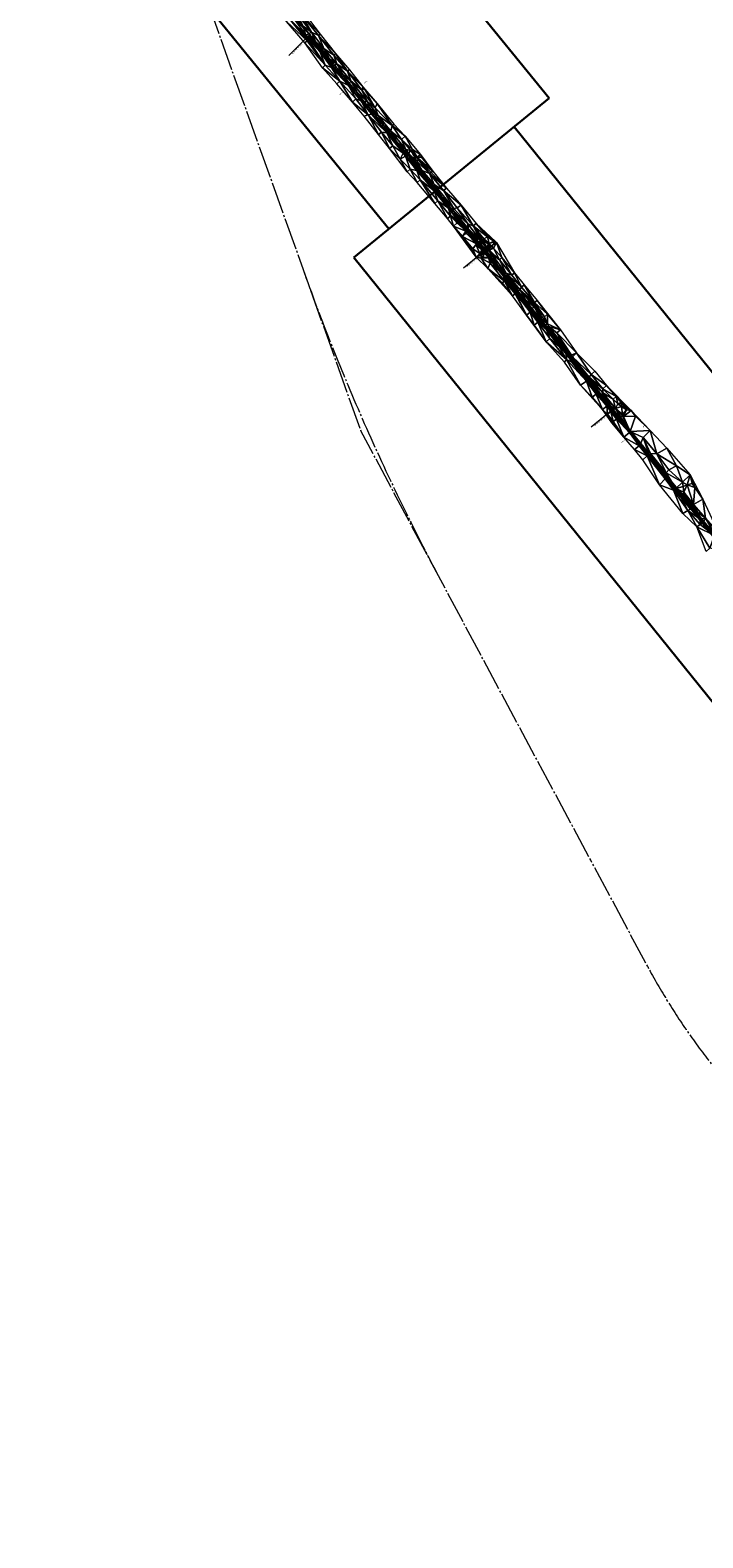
# Model space of a CAD drawing. Extents: x 2399984 to 2508823, y 556481 to 592637.
# Tile 82 of 158: x 2434853 to 2436533, y 563813 to 567574. Entities that reach past the tile are written whole.
import ezdxf
from ezdxf.enums import TextEntityAlignment as Align

# ---------------------------------------------------------------- set-up
doc = ezdxf.new("R2010")
doc.units = 0
doc.header["$MEASUREMENT"] = 0
doc.linetypes.add('cl20', pattern=[100, 5, -5, 80, -5, 5])
for name, color, linetype, lineweight in [('DT_X_Triangles', 91, 'Continuous', 0), ('DV_X_Text', 7, 'Continuous', 0), ('GE_P_CL_20', 7, 'cl20', 13), ('RW_X_CL_20', 6, 'cl20', 0)]:
    doc.layers.add(name, color=color, linetype=linetype, lineweight=lineweight)
for name, color, linetype, lineweight, plot in [('GK_Visualization', 30, 'Continuous', 13, False), ('SC_Scratch1', 7, 'Continuous', 0, False), ('SC_Scratch2', 7, 'Continuous', 0, False)]:
    doc.layers.add(name, color=color, linetype=linetype, lineweight=lineweight, plot=plot)
doc.styles.add('Slanted-Normal LS 0.50', font='font31.shx', dxfattribs={"height": 0.14})
doc.styles.add('Style-font30', font='font30.shx')
doc.styles.add('Style-font31', font='font31.shx')

# ---------------------------------------------------------------- blocks, each defined once
blk = doc.blocks.new('X_3')
at = {"layer": 'GK_Visualization', "color": 1, "linetype": 'Continuous', "lineweight": 0}
for p, q in [((-0.1, -0.1), (0.1, 0.1)), ((-0.1, 0.1), (0.1, -0.1))]:
    blk.add_line(p, q, dxfattribs=at)
blk = doc.blocks.new('X_4')
at = {"layer": 'GK_Visualization', "color": 1, "linetype": 'Continuous', "lineweight": 0}
for p, q in [((-0.1, -0.1), (0.1, 0.1)), ((-0.1, 0.1), (0.1, -0.1))]:
    blk.add_line(p, q, dxfattribs=at)
blk = doc.blocks.new('X_99')
at = {"layer": 'GK_Visualization', "color": 1, "linetype": 'Continuous', "lineweight": 0}
for p, q in [((-0.1, -0.1), (0.1, 0.1)), ((-0.1, 0.1), (0.1, -0.1))]:
    blk.add_line(p, q, dxfattribs=at)

msp = doc.modelspace()

# ---------------------------------------------------------------- linework, layer by layer
at = {"layer": 'GE_P_CL_20'}
for p, q in [((2435551.6, 567563), (2435479.7, 567635.4)), ((2435990.1, 567025.1), (2435551.6, 567563)), ((2436309, 566628.5), (2435990.1, 567025.1)), ((2436685.5, 566161.7), (2436309, 566628.5))]:
    msp.add_line(p, q, dxfattribs=at)
at = {"layer": 'GE_P_CL_20', "linetype": 'Continuous'}
for p, q in [((2435550.9, 567562.3), (2435499.4, 567511.1)), ((2435551.6, 567563), (2435550, 567561.7)), ((2435551.6, 567563), (2435550.2, 567561.6)), ((2435583.2, 567524.3), (2435581.6, 567523)), ((2435614.8, 567485.5), (2435613.2, 567484.2)), ((2435646.3, 567446.7), (2435644.8, 567445.5)), ((2435677.9, 567408), (2435676.4, 567406.7)), ((2435709.5, 567369.2), (2435708, 567368)), ((2435741.1, 567330.5), (2435739.6, 567329.2)), ((2435772.7, 567291.7), (2435771.2, 567290.5)), ((2435804.3, 567253), (2435802.8, 567251.7)), ((2435835.9, 567214.2), (2435834.3, 567212.9)), ((2435867.5, 567175.5), (2435865.9, 567174.2)), ((2435899.1, 567136.7), (2435897.5, 567135.4)), ((2435930.7, 567097.9), (2435929.1, 567096.7)), ((2435962.3, 567059.2), (2435960.7, 567057.9)), ((2435989.3, 567024.4), (2435934.8, 566980.7)), ((2435993.8, 567020.4), (2435992.3, 567019.2)), ((2436025.2, 566981.4), (2436023.6, 566980.2)), ((2436056.5, 566942.5), (2436054.9, 566941.2)), ((2436087.8, 566903.5), (2436086.3, 566902.3)), ((2436119.2, 566864.6), (2436117.6, 566863.3)), ((2436150.5, 566825.6), (2436148.9, 566824.3)), ((2436181.8, 566786.6), (2436180.3, 566785.4)), ((2436213.2, 566747.7), (2436211.6, 566746.4)), ((2436244.5, 566708.7), (2436242.9, 566707.5)), ((2436275.8, 566669.7), (2436274.3, 566668.5)), ((2436308.3, 566627.8), (2436253.8, 566583.9)), ((2436307.2, 566630.8), (2436305.6, 566629.5)), ((2436338.6, 566591.9), (2436337, 566590.6)), ((2436369.9, 566552.9), (2436368.4, 566551.7)), ((2436401.3, 566514), (2436399.8, 566512.8)), ((2436432.7, 566475.1), (2436431.2, 566473.8)), ((2436464.1, 566436.2), (2436462.5, 566434.9)), ((2436495.5, 566397.2), (2436493.9, 566396)), ((2436526.9, 566358.3), (2436525.3, 566357.1))]:
    msp.add_line(p, q, dxfattribs=at)
for centre in [(2435551.6, 567563), (2435990.1, 567025.1), (2436309, 566628.5)]:
    msp.add_circle(centre, 1, dxfattribs=at)
at = {"layer": 'GK_Visualization', "color": 1, "flags": 128}
for points in [[(2435551.6, 567563), (2435479.7, 567635.4), (2435416.5, 567712.9), (2435361.4, 567796.4)], [(2436685.5, 566161.7), (2436309, 566628.5), (2435990.1, 567025.1), (2435551.6, 567563)]]:
    msp.add_lwpolyline(points, dxfattribs=at)
at = {"layer": 'RW_X_CL_20'}
for p, q in [((2434942, 568634.3), (2435678.5, 566574.9)), ((2435315.8, 567854.4), (2438921.8, 563402.2)), ((2436252.8, 565503.2), (2435678.5, 566574.9)), ((2436395, 565237.8), (2436252.8, 565503.2))]:
    msp.add_line(p, q, dxfattribs=at)
for centre, radius, start, end in [((2440841.6, 568866.4), 5633.2, 199.6782, 208.1865), ((2437838.1, 566011.2), 1637.3, 208.1865, 236.5366)]:
    msp.add_arc(centre, radius, start, end, dxfattribs=at)
at = {"layer": 'SC_Scratch1', "color": 4, "lineweight": 30}
for p, q in [((2436149.1, 567405), (2435334.1, 568404.7)), ((2435748.9, 567078.8), (2434853.1, 568177.7)), ((2435661.1, 567007.2), (2436149.1, 567405)), ((2436921.3, 566268.2), (2436061.3, 567333.4)), ((2436562.3, 565891), (2435661.1, 567007.2))]:
    msp.add_line(p, q, dxfattribs=at)
at = {"layer": 'SC_Scratch2', "color": 4, "linetype": 'Continuous', "lineweight": 30}
for p, q in [((2435986.2, 567021.9), (2435547.7, 567559.8)), ((2436305.1, 566625.3), (2435986.2, 567021.9)), ((2436681.6, 566158.5), (2436305.1, 566625.3))]:
    msp.add_line(p, q, dxfattribs=at)

# ---------------------------------------------------------------- block references
at = {"layer": 'GK_Visualization', "color": 1, "linetype": 'Continuous', "lineweight": 0}
for name, p in [('X_99', (2435551.6, 567563)), ('X_4', (2435990.1, 567025.1)), ('X_3', (2436309, 566628.5))]:
    msp.add_blockref(name, p, dxfattribs=at)

# ---------------------------------------------------------------- texts
at = {"layer": 'DV_X_Text', "style": 'Slanted-Normal LS 0.50'}
for rotation, p in [(129.0054, (2435690.2, 567444.5)), (129.0054, (2435628.8, 567415.5)), (128.9172, (2436385.7, 566585.9)), (128.9172, (2436332.1, 566547.1))]:
    msp.add_text('}', height=7, rotation=rotation, dxfattribs=at).set_placement(p, align=Align.MIDDLE_CENTER)
at = {"layer": 'GE_P_CL_20', "linetype": 'Continuous', "style": 'Style-font31'}
for s, rotation, p in [('183', 134.823, (2435549.4, 567560.9)), ('182', 129.1854, (2435612.4, 567483.6)), ('181', 129.1854, (2435675.5, 567406.3)), ('180', 129.1854, (2435738.7, 567328.7)), ('179', 129.1854, (2435801.9, 567251.1)), ('178', 129.1854, (2435865.1, 567173.6)), ('177', 129.1854, (2435928.1, 567096.3)), ('176', 128.8074, (2435991.4, 567018.6)), ('175', 128.8074, (2436054.1, 566940.7)), ('174', 128.8074, (2436116.7, 566862.8)), ('173', 128.8074, (2436179.5, 566784.8)), ('172', 128.8074, (2436242.2, 566706.8)), ('171', 128.8074, (2436304.7, 566629.1)), ('170', 128.8816, (2436367.5, 566551.2)), ('169', 128.8816, (2436430.3, 566473.3)), ('168', 128.8816, (2436493.1, 566395.4))]:
    msp.add_text(s, height=2.8, rotation=rotation, dxfattribs=at).set_placement(p, align=Align.CENTER)
for s, rotation, p in [('POT Sta. 183+00.00', 224.823, (2435531.3, 567540.9)), ('PI  Sta. 176+05.99', 218.8074, (2435967.6, 567005.2)), ('PI  Sta. 170+97.04', 218.8816, (2436286.6, 566608.6))]:
    msp.add_text(s, height=2.8, rotation=rotation, dxfattribs=at).set_placement(p)
for s, rotation, p in [('N 39%%d 11\' 07" W', 309.1854, (2435615, 567483)), ('N 38%%d 48\' 27" W', 308.8074, (2436148.6, 566825.7)), ('N 38%%d 52\' 54" W', 308.8816, (2436496.3, 566394))]:
    msp.add_text(s, height=2.8, rotation=rotation, dxfattribs=at).set_placement(p, align=Align.TOP_CENTER)
at = {"layer": 'GK_Visualization', "color": 1, "style": 'Style-font30'}
for s, p in [('TEMPE1', (2435551.6, 567563)), ('TEMP67', (2435990.1, 567025.1)), ('TEMP66', (2436309, 566628.5))]:
    msp.add_text(s, height=0.14, dxfattribs=at).set_placement(p, align=Align.RIGHT)

# ---------------------------------------------------------------- meshes
at = {"layer": 'DT_X_Triangles'}
mesh = msp.add_polyface(dxfattribs=at)
corners = [(2435418, 567657.9), (2435438.7, 567678.4), (2435447.7, 567657.8), (2435466.8, 567636.3), (2435493.2, 567595.8), (2435455.4, 567672.8), (2435479.7, 567646.6), (2435452.7, 567694.3), (2435489.1, 567652), (2435471, 567660.5), (2435505.6, 567622.3), (2435510.4, 567604.9), (2435500.8, 567602.2), (2435470.8, 567685.7), (2435497, 567665.8), (2435492.2, 567662.1), (2435520.4, 567613.4), (2435535.1, 567620.3), (2435528.8, 567615.3), (2435545, 567547.9), (2435538.9, 567542.7), (2435541.7, 567561.8), (2435548, 567550.5), (2435534.4, 567585.3), (2435555.6, 567569.6), (2435577.6, 567564.3), (2435572.9, 567561), (2435576.1, 567521), (2435566.8, 567544), (2435586.4, 567528.8), (2435615.7, 567515.7), (2435611, 567512)]
mesh.append_faces([[corners[k] for k in face] for face in [(0, 1, 2), (0, 2, 3), (0, 3, 4), (1, 5, 2), (2, 5, 6), (2, 6, 3), (7, 8, 9), (5, 9, 6), (3, 6, 10), (3, 10, 11), (3, 11, 12), (3, 12, 4), (13, 14, 15), (13, 15, 8), (9, 8, 6), (6, 8, 10), (8, 15, 16), (8, 16, 10), (15, 14, 17), (15, 17, 18), (15, 18, 16), (4, 12, 19), (4, 19, 20), (12, 11, 21), (12, 21, 22), (12, 22, 19), (10, 16, 11), (11, 16, 23), (11, 23, 21), (16, 18, 24), (16, 24, 23), (18, 17, 25), (18, 25, 26), (18, 26, 24), (23, 24, 21), (21, 27, 22), (21, 24, 28), (21, 28, 27), (24, 26, 29), (24, 29, 28), (26, 25, 30), (26, 31, 29)]])
mesh = msp.add_polyface(dxfattribs=at)
corners = [(2435538.9, 567542.7), (2435590, 567486.6), (2435582.7, 567479.9), (2435545, 567547.9), (2435548, 567550.5), (2435576.1, 567521), (2435566.8, 567544), (2435586.4, 567528.8), (2435572.9, 567561), (2435615.7, 567515.7), (2435611, 567512), (2435600.5, 567502.4), (2435605.7, 567481.3), (2435626.4, 567447), (2435619.1, 567440.2), (2435618.6, 567490.3), (2435634.8, 567462.6), (2435648.3, 567436.6), (2435645.5, 567471.6), (2435650.4, 567475.2), (2435653.6, 567447.8), (2435657.9, 567394.9), (2435666.5, 567403.2), (2435683.6, 567433.1), (2435681, 567424.8), (2435669.8, 567419.9), (2435679.9, 567397.9), (2435695.2, 567395.6), (2435699.8, 567381.8), (2435687, 567428.7), (2435714.3, 567380.6), (2435719.8, 567391.4)]
mesh.append_faces([[corners[k] for k in face] for face in [(0, 1, 2), (0, 3, 1), (3, 4, 1), (4, 5, 1), (6, 7, 5), (8, 9, 10), (5, 7, 11), (5, 11, 12), (5, 12, 1), (2, 1, 13), (2, 13, 14), (7, 10, 15), (7, 15, 11), (1, 12, 13), (11, 15, 12), (12, 15, 16), (12, 16, 17), (12, 17, 13), (10, 9, 18), (10, 18, 15), (9, 19, 18), (15, 18, 20), (15, 20, 16), (14, 13, 21), (13, 17, 22), (13, 22, 21), (16, 20, 17), (18, 19, 23), (18, 23, 24), (18, 24, 20), (17, 20, 25), (17, 25, 26), (17, 26, 22), (20, 24, 27), (20, 27, 25), (25, 27, 26), (26, 27, 28), (24, 23, 29), (24, 29, 30), (24, 30, 27), (23, 31, 29), (29, 31, 30)]])
mesh = msp.add_polyface(dxfattribs=at)
corners = [(2435657.9, 567394.9), (2435666.5, 567403.2), (2435696.8, 567362.7), (2435687.3, 567359.7), (2435679.9, 567397.9), (2435699.8, 567381.8), (2435706.7, 567364.9), (2435722.6, 567314.1), (2435695.2, 567395.6), (2435714.3, 567380.6), (2435721.7, 567361.2), (2435744, 567318.3), (2435730.7, 567319.9), (2435713, 567364.5), (2435736.5, 567336.2), (2435719.8, 567391.4), (2435757, 567336.3), (2435760.8, 567339.6), (2435753.7, 567322.2), (2435750.7, 567279.4), (2435758.7, 567285.3), (2435742.8, 567327.9), (2435749.2, 567320.1), (2435769.8, 567293.6), (2435784.3, 567267.6), (2435780.2, 567301.6), (2435791.3, 567276.3), (2435789.2, 567309.7), (2435803.9, 567273.9), (2435807.7, 567276.9), (2435827.7, 567263.7)]
mesh.append_faces([[corners[k] for k in face] for face in [(0, 1, 2), (0, 2, 3), (1, 4, 2), (4, 5, 6), (4, 6, 2), (3, 2, 7), (8, 9, 10), (8, 10, 5), (2, 6, 11), (2, 11, 12), (2, 12, 7), (5, 10, 13), (5, 13, 6), (6, 13, 14), (6, 14, 11), (13, 10, 14), (9, 15, 16), (9, 16, 10), (15, 17, 16), (10, 16, 18), (10, 18, 14), (7, 12, 19), (12, 11, 20), (12, 20, 19), (14, 18, 21), (14, 21, 11), (21, 18, 22), (21, 22, 11), (11, 22, 23), (11, 23, 24), (11, 24, 20), (22, 18, 23), (18, 16, 25), (18, 25, 26), (18, 26, 23), (16, 17, 27), (16, 27, 25), (23, 26, 24), (25, 28, 26), (25, 27, 29), (25, 29, 28), (27, 30, 29)]])
mesh = msp.add_polyface(dxfattribs=at)
corners = [(2435750.7, 567279.4), (2435758.7, 567285.3), (2435777.4, 567252.4), (2435794.7, 567220.7), (2435784.3, 567267.6), (2435790.2, 567259.9), (2435802.3, 567227.3), (2435791.3, 567276.2), (2435792.8, 567265.4), (2435791.3, 567276.3), (2435798.2, 567267), (2435814.5, 567239.2), (2435818.2, 567224.4), (2435803.9, 567273.9), (2435819.1, 567194.4), (2435818.5, 567247.5), (2435832.3, 567224.3), (2435826.7, 567200.9), (2435807.7, 567276.9), (2435819.8, 567257.1), (2435822.4, 567250.6), (2435827.7, 567263.7), (2435823.3, 567228), (2435845.7, 567200.2), (2435850.4, 567216.5), (2435830.3, 567257), (2435858.2, 567222.6), (2435854.3, 567219.5), (2435861.9, 567189.1), (2435893.1, 567180.2)]
mesh.append_faces([[corners[k] for k in face] for face in [(0, 1, 2), (0, 2, 3), (1, 4, 2), (2, 5, 6), (2, 6, 3), (2, 4, 5), (4, 7, 8), (4, 8, 5), (4, 9, 7), (5, 8, 10), (5, 10, 11), (5, 11, 12), (5, 12, 6), (9, 13, 7), (7, 13, 10), (7, 10, 8), (3, 6, 14), (10, 13, 15), (10, 15, 16), (10, 16, 11), (6, 12, 17), (6, 17, 14), (13, 18, 19), (13, 19, 20), (13, 20, 15), (18, 21, 19), (11, 16, 22), (11, 22, 12), (12, 22, 23), (15, 20, 24), (15, 24, 16), (19, 21, 25), (19, 25, 26), (19, 26, 20), (20, 26, 27), (20, 27, 24), (22, 16, 23), (21, 26, 25), (16, 24, 28), (16, 28, 23), (24, 27, 29), (27, 26, 29)]])
mesh = msp.add_polyface(dxfattribs=at)
corners = [(2435818.2, 567224.4), (2435845.7, 567200.2), (2435861.6, 567173.3), (2435826.7, 567200.9), (2435819.1, 567194.4), (2435863.2, 567141.9), (2435870.8, 567148.6), (2435861.9, 567189.1), (2435850.4, 567216.5), (2435893.1, 567180.2), (2435885.2, 567174), (2435878.3, 567161.4), (2435897.4, 567130), (2435911.3, 567129.7), (2435894.8, 567104), (2435902.4, 567110.5), (2435928.9, 567138), (2435919.2, 567130.7), (2435910.4, 567085.3), (2435910.4, 567123.1), (2435946.5, 567073.5), (2435921.4, 567098.8), (2435903.9, 567111.9), (2435919.4, 567093.3), (2435919.9, 567097.4), (2435941.1, 567072.5), (2435946.1, 567091.4), (2435946.5, 567079.8), (2435958.9, 567086.1), (2435942.6, 567073.9), (2435967, 567091.9)]
mesh.append_faces([[corners[k] for k in face] for face in [(0, 1, 2), (0, 2, 3), (4, 3, 5), (3, 2, 6), (3, 6, 5), (1, 7, 2), (8, 9, 10), (8, 10, 7), (2, 7, 11), (2, 11, 12), (2, 12, 6), (7, 10, 13), (7, 13, 11), (5, 6, 14), (6, 12, 15), (6, 15, 14), (11, 13, 12), (10, 9, 16), (10, 16, 17), (10, 17, 13), (14, 15, 18), (12, 13, 19), (12, 19, 20), (12, 20, 21), (12, 21, 22), (12, 22, 15), (15, 22, 23), (15, 23, 18), (22, 21, 24), (22, 24, 23), (18, 23, 25), (19, 13, 26), (19, 26, 27), (19, 27, 20), (13, 17, 26), (17, 16, 28), (17, 28, 26), (23, 24, 20), (23, 20, 29), (23, 29, 25), (24, 21, 20), (16, 30, 28)]])
mesh = msp.add_polyface(dxfattribs=at)
corners = [(2435910.4, 567085.3), (2435941.1, 567072.5), (2435932.8, 567059.8), (2435966.5, 567008.1), (2435941.7, 567067.8), (2435967.5, 567041.2), (2435958.2, 567029), (2435942.6, 567073.9), (2435946.5, 567073.5), (2435970, 567043.6), (2435968.9, 567042.6), (2435946.1, 567091.4), (2435958.9, 567086.1), (2435978.7, 567048.3), (2435946.5, 567079.8), (2435966.6, 567037.5), (2435976, 567017.3), (2435995.1, 567058.8), (2435986.3, 567054), (2435982, 567051.5), (2435967, 567091.9), (2435975, 567013.5), (2435979.6, 567012.5), (2435979, 567005.1), (2435981.8, 567026.4), (2435979.1, 567039.3), (2435998.5, 567015.2), (2435978, 567015.1), (2435982.5, 567018.7), (2435982.1, 567006.5), (2435986.6, 567018.1), (2435984.2, 567007.7)]
mesh.append_faces([[corners[k] for k in face] for face in [(0, 1, 2), (0, 2, 3), (2, 1, 4), (2, 4, 5), (2, 5, 6), (2, 6, 3), (1, 7, 4), (4, 7, 8), (4, 8, 9), (4, 9, 10), (4, 10, 5), (11, 12, 13), (11, 13, 14), (8, 14, 13), (8, 13, 9), (6, 5, 15), (6, 15, 16), (6, 16, 3), (12, 17, 18), (12, 18, 19), (12, 19, 13), (12, 20, 17), (3, 16, 21), (3, 21, 22), (3, 22, 23), (15, 5, 10), (15, 10, 24), (15, 24, 16), (10, 9, 24), (9, 13, 25), (9, 25, 26), (9, 26, 24), (21, 16, 27), (21, 27, 22), (16, 24, 28), (16, 28, 27), (27, 28, 22), (23, 22, 29), (22, 28, 30), (22, 30, 31), (22, 31, 29), (24, 30, 28)]])
mesh = msp.add_polyface(dxfattribs=at)
corners = [(2435967, 567091.9), (2436015.4, 567047), (2436011.2, 567048), (2435995.1, 567058.8), (2435978.7, 567048.3), (2435982, 567051.5), (2435993.6, 567032.8), (2436004, 567016.4), (2435979.1, 567039.3), (2435979, 567005.1), (2435982.1, 567006.5), (2435997.7, 567006.6), (2435998.5, 567015.2), (2435981.8, 567026.4), (2435986.6, 567018.1), (2435986.3, 567054), (2435997.8, 567040.2), (2435984.2, 567007.7), (2435999.4, 567042.1), (2435995.8, 567036.3), (2435994.7, 567033.7), (2435998.6, 567030.2), (2435999.8, 567025.4), (2435999.3, 567034.2), (2436006.5, 566996.1), (2436004.9, 567036.2), (2435999.7, 567031.1), (2436010.1, 567030.2), (2436025, 567001.1), (2436017.9, 567044.3), (2436030.8, 567006.7), (2436062.2, 566968.9)]
mesh.append_faces([[corners[k] for k in face] for face in [(0, 1, 2), (0, 2, 3), (4, 5, 6), (4, 6, 7), (4, 7, 8), (9, 10, 11), (8, 7, 12), (13, 12, 14), (5, 15, 16), (5, 16, 6), (10, 17, 11), (17, 14, 11), (15, 3, 18), (15, 18, 16), (14, 12, 11), (6, 19, 20), (6, 20, 21), (6, 21, 22), (6, 22, 7), (6, 16, 19), (20, 19, 23), (20, 23, 21), (3, 2, 18), (19, 16, 23), (11, 12, 7), (11, 7, 24), (16, 18, 25), (16, 25, 23), (21, 26, 22), (21, 23, 26), (23, 25, 26), (18, 2, 1), (18, 1, 25), (26, 25, 27), (26, 27, 22), (22, 27, 28), (22, 28, 7), (25, 1, 29), (25, 29, 27), (27, 29, 30), (27, 30, 28), (29, 31, 30)]])
mesh = msp.add_polyface(dxfattribs=at)
corners = [(2435966.5, 567008.1), (2435979, 567005.1), (2435996.2, 566979.9), (2435997.7, 567006.6), (2436001.5, 566993), (2436037.3, 566948.4), (2436031.7, 566944.2), (2436057.5, 566911.5), (2436006.5, 566996.1), (2436033.8, 566963.6), (2436004.9, 566995.1), (2436004, 567016.4), (2436025, 567001.1), (2436041.8, 566967.9), (2436020.8, 566987), (2436025.6, 566981), (2436030.8, 567006.7), (2436055.4, 566962.9), (2436062.2, 566968.9), (2436067.1, 566918.8), (2436042.1, 566952), (2436038.9, 566949.6), (2436059.8, 566940.7), (2436069.6, 566920.6), (2436063.9, 566916.3), (2436065.5, 566917.6), (2436080.2, 566933.3), (2436075.9, 566927.3), (2436092.1, 566863.5), (2436064, 566934.4)]
mesh.append_faces([[corners[k] for k in face] for face in [(0, 1, 2), (1, 3, 4), (1, 4, 2), (2, 4, 5), (2, 5, 6), (2, 6, 7), (3, 8, 9), (3, 9, 10), (3, 10, 4), (4, 10, 9), (4, 9, 5), (11, 12, 13), (11, 13, 14), (11, 14, 8), (8, 14, 9), (14, 13, 15), (14, 15, 9), (12, 16, 17), (12, 17, 13), (15, 13, 9), (16, 18, 17), (6, 5, 7), (9, 19, 20), (9, 20, 21), (9, 21, 5), (9, 13, 22), (9, 22, 23), (9, 23, 19), (5, 21, 24), (5, 24, 7), (21, 20, 25), (21, 25, 24), (13, 17, 26), (13, 26, 27), (13, 27, 22), (20, 19, 25), (17, 18, 26), (7, 24, 28), (22, 27, 29), (22, 29, 23), (24, 25, 28), (29, 27, 23)]])
mesh = msp.add_polyface(dxfattribs=at)
corners = [(2436062.2, 566968.9), (2436086.3, 566938.5), (2436080.2, 566933.3), (2436065.5, 566917.6), (2436067.1, 566918.8), (2436101.5, 566870.9), (2436092.1, 566863.5), (2436069.6, 566920.6), (2436102.1, 566879.1), (2436075.9, 566927.3), (2436090.8, 566900.9), (2436112.8, 566894.8), (2436109.8, 566892.1), (2436112.2, 566882.9), (2436118.9, 566900), (2436111.3, 566838.5), (2436101.6, 566870.9), (2436105, 566870.6), (2436120.7, 566845.9), (2436106.5, 566871.8), (2436123.2, 566861.4), (2436136.6, 566836.9), (2436123.9, 566848.4), (2436122.3, 566847.2), (2436137.3, 566859.4), (2436144.5, 566841.3), (2436130.2, 566853.3), (2436145, 566865.9), (2436177.6, 566826.6), (2436142.4, 566826.4)]
mesh.append_faces([[corners[k] for k in face] for face in [(0, 1, 2), (3, 4, 5), (3, 5, 6), (4, 7, 8), (4, 8, 5), (7, 9, 10), (7, 10, 8), (9, 2, 11), (9, 11, 12), (9, 12, 13), (9, 13, 10), (2, 1, 11), (1, 14, 11), (10, 13, 8), (6, 5, 15), (5, 16, 17), (5, 17, 18), (5, 18, 15), (5, 8, 16), (16, 8, 19), (16, 19, 17), (8, 13, 20), (8, 20, 21), (8, 21, 22), (8, 22, 23), (8, 23, 19), (17, 19, 23), (17, 23, 18), (12, 11, 24), (12, 24, 13), (13, 24, 25), (13, 25, 26), (13, 26, 20), (11, 14, 27), (11, 27, 24), (14, 28, 27), (18, 23, 29), (23, 22, 21), (20, 26, 21), (26, 25, 21), (24, 27, 25), (25, 27, 28)]])
mesh = msp.add_polyface(dxfattribs=at)
corners = [(2436092.1, 566863.5), (2436111.3, 566838.5), (2436141.3, 566796.4), (2436120.7, 566845.9), (2436142.4, 566826.4), (2436151, 566805), (2436122.3, 566847.2), (2436136.6, 566836.9), (2436144.5, 566841.3), (2436148.1, 566834.8), (2436192.3, 566752.2), (2436187.3, 566745.8), (2436153.5, 566820.7), (2436174.1, 566784.8), (2436177.6, 566826.6), (2436167.8, 566819.5), (2436182.5, 566791), (2436217, 566769.5), (2436204.6, 566763), (2436185.9, 566778), (2436191.2, 566770.1), (2436207.3, 566759.3), (2436227.3, 566688.3), (2436205.2, 566746.2), (2436242.1, 566698.5), (2436208.7, 566750), (2436215.2, 566742.1), (2436230.6, 566722.8), (2436240.4, 566703.4), (2436254.2, 566714.9), (2436249.3, 566708.9), (2436262.7, 566723.3)]
mesh.append_faces([[corners[k] for k in face] for face in [(0, 1, 2), (1, 3, 2), (3, 4, 5), (3, 5, 2), (6, 7, 4), (7, 8, 9), (7, 9, 4), (2, 5, 10), (2, 10, 11), (4, 9, 12), (4, 12, 13), (4, 13, 5), (8, 14, 9), (9, 14, 15), (9, 15, 16), (9, 16, 12), (5, 13, 10), (12, 16, 13), (15, 14, 17), (15, 17, 18), (15, 18, 16), (13, 16, 19), (13, 19, 20), (13, 20, 10), (16, 18, 21), (16, 21, 19), (19, 21, 20), (11, 10, 22), (20, 21, 23), (20, 23, 10), (10, 23, 24), (18, 17, 21), (23, 25, 26), (23, 26, 27), (23, 27, 28), (23, 21, 25), (21, 17, 29), (21, 29, 30), (21, 30, 27), (21, 27, 26), (21, 26, 25), (17, 31, 29)]])
mesh = msp.add_polyface(dxfattribs=at)
corners = [(2436192.3, 566752.2), (2436242.1, 566698.5), (2436227.3, 566688.3), (2436205.2, 566746.2), (2436240.4, 566703.4), (2436256.6, 566659), (2436281.9, 566627.5), (2436230.6, 566722.8), (2436249.3, 566708.9), (2436248.3, 566701.5), (2436276.7, 566660), (2436267.5, 566667.8), (2436243.2, 566699.3), (2436266.8, 566667.2), (2436266, 566666.4), (2436282.9, 566669.1), (2436254.2, 566714.9), (2436283.1, 566679.8), (2436262.7, 566723.3), (2436292.2, 566688.1), (2436293, 566636.2), (2436285.2, 566657.7), (2436304.3, 566625.7), (2436295, 566616.4), (2436305.1, 566594.4), (2436308.7, 566653.4), (2436314.8, 566630), (2436313.5, 566631.1), (2436304.1, 566635.4), (2436316.2, 566660), (2436302.6, 566622.8), (2436308.9, 566597.6)]
mesh.append_faces([[corners[k] for k in face] for face in [(0, 1, 2), (3, 4, 1), (2, 1, 5), (2, 5, 6), (7, 8, 4), (4, 8, 9), (4, 9, 10), (4, 10, 11), (4, 11, 12), (4, 12, 1), (1, 12, 13), (1, 13, 14), (1, 14, 5), (12, 11, 13), (9, 8, 15), (9, 15, 10), (8, 16, 17), (8, 17, 15), (16, 18, 19), (16, 19, 17), (5, 14, 6), (14, 13, 11), (14, 11, 20), (14, 20, 6), (11, 10, 20), (10, 15, 21), (10, 21, 22), (10, 22, 20), (6, 20, 23), (6, 23, 24), (15, 17, 25), (15, 25, 26), (15, 26, 27), (15, 27, 28), (15, 28, 21), (17, 19, 29), (17, 29, 25), (21, 28, 22), (20, 22, 30), (20, 30, 23), (23, 30, 31), (23, 31, 24)]])
mesh = msp.add_polyface(dxfattribs=at)
corners = [(2436292.2, 566688.1), (2436353.5, 566625.6), (2436316.2, 566660), (2436302.6, 566622.8), (2436318.1, 566605.4), (2436316.8, 566603.8), (2436308.9, 566597.6), (2436304.3, 566625.7), (2436319.6, 566606.7), (2436304.1, 566635.4), (2436313.5, 566631.1), (2436306.8, 566626.4), (2436323.5, 566604.9), (2436314.8, 566630), (2436327, 566609.2), (2436308.7, 566653.4), (2436320.3, 566642.1), (2436329.4, 566635.6), (2436332.2, 566615.7), (2436331.8, 566611.3), (2436328.5, 566645.1), (2436317.6, 566604.6), (2436326, 566600.6), (2436329.8, 566642.9), (2436329.5, 566643.4), (2436336, 566635.8), (2436342.4, 566626.9), (2436334.3, 566610.7), (2436351.4, 566573.2), (2436364.8, 566611.2), (2436401.1, 566575.3)]
mesh.append_faces([[corners[k] for k in face] for face in [(0, 1, 2), (3, 4, 5), (3, 5, 6), (3, 7, 8), (3, 8, 4), (9, 10, 11), (9, 11, 7), (7, 11, 12), (7, 12, 8), (11, 10, 13), (11, 13, 14), (11, 14, 12), (15, 2, 16), (15, 16, 13), (13, 16, 17), (13, 17, 18), (13, 18, 19), (13, 19, 14), (2, 1, 20), (2, 20, 16), (5, 4, 21), (5, 21, 22), (21, 4, 22), (4, 8, 12), (4, 12, 22), (16, 23, 17), (16, 20, 24), (16, 24, 23), (12, 14, 22), (20, 1, 25), (20, 25, 23), (20, 23, 24), (17, 23, 25), (17, 25, 26), (17, 26, 18), (19, 18, 27), (19, 27, 28), (18, 26, 27), (27, 26, 1), (27, 1, 29), (27, 29, 28), (25, 1, 26), (1, 30, 29)]])
mesh = msp.add_polyface(dxfattribs=at)
corners = [(2436305.1, 566594.4), (2436308.9, 566597.6), (2436309.4, 566594.5), (2436335.4, 566558.5), (2436316.8, 566603.8), (2436326, 566600.6), (2436349.2, 566570.2), (2436350.8, 566571.4), (2436327, 566609.2), (2436351.4, 566573.2), (2436331.8, 566611.3), (2436349.2, 566570.1), (2436373.6, 566537.3), (2436362, 566527.7), (2436376.6, 566539.9), (2436375.1, 566538.6), (2436364.8, 566611.2), (2436401.1, 566575.3), (2436383.8, 566558.1), (2436394.1, 566511.9), (2436382.7, 566502.3), (2436395.6, 566513.1), (2436397.1, 566514.4), (2436398.4, 566514.6), (2436418.1, 566517.3), (2436401.9, 566518.2), (2436438.4, 566454.5), (2436441, 566469.6), (2436442.4, 566531.1), (2436467.3, 566487.1), (2436447.9, 566477), (2436501, 566465.2)]
mesh.append_faces([[corners[k] for k in face] for face in [(0, 1, 2), (0, 2, 3), (1, 4, 3), (1, 3, 2), (4, 5, 6), (4, 6, 3), (5, 7, 6), (5, 8, 9), (5, 9, 7), (8, 10, 9), (3, 6, 11), (3, 11, 12), (3, 12, 13), (11, 6, 7), (11, 7, 14), (11, 14, 15), (11, 15, 12), (7, 9, 14), (9, 16, 17), (9, 17, 18), (9, 18, 14), (13, 12, 19), (13, 19, 20), (12, 15, 21), (12, 21, 19), (15, 14, 22), (15, 22, 21), (14, 23, 22), (14, 18, 23), (18, 17, 24), (18, 24, 25), (18, 25, 23), (19, 21, 26), (21, 22, 23), (21, 23, 26), (23, 25, 27), (17, 28, 24), (25, 24, 27), (24, 29, 30), (24, 30, 27), (24, 28, 29), (28, 31, 29)]])
mesh = msp.add_polyface(dxfattribs=at)
corners = [(2436382.7, 566502.3), (2436394.1, 566511.9), (2436424.7, 566439.7), (2436438.4, 566454.5), (2436398.4, 566514.6), (2436441, 566469.6), (2436442.3, 566458.7), (2436449, 566448.7), (2436440.5, 566456.9), (2436459.3, 566426.5), (2436482.8, 566368), (2436447.9, 566477), (2436481.9, 566446.6), (2436465.2, 566430.5), (2436467.3, 566487.1), (2436526.2, 566354.5), (2436504.2, 566381.1), (2436463.8, 566429.7), (2436461.5, 566428.4), (2436477.5, 566409), (2436495.6, 566375.8), (2436501.6, 566379.5), (2436483.3, 566436), (2436484.9, 566421.7), (2436486.2, 566414.1), (2436501, 566465.2), (2436493.2, 566439.9), (2436518.1, 566335.3), (2436483.7, 566436), (2436509.2, 566390.9), (2436506.3, 566443.2)]
mesh.append_faces([[corners[k] for k in face] for face in [(0, 1, 2), (1, 3, 2), (4, 5, 6), (4, 6, 7), (4, 7, 8), (4, 8, 3), (2, 3, 9), (2, 9, 10), (3, 8, 7), (3, 7, 9), (5, 11, 12), (5, 12, 13), (5, 13, 7), (5, 7, 6), (11, 14, 12), (7, 13, 15), (7, 15, 16), (7, 16, 17), (7, 17, 18), (7, 18, 9), (9, 18, 19), (9, 19, 20), (9, 20, 10), (18, 17, 19), (17, 21, 19), (17, 16, 21), (13, 12, 22), (13, 22, 23), (13, 23, 24), (13, 24, 15), (14, 25, 12), (19, 21, 20), (12, 25, 26), (12, 26, 22), (10, 20, 27), (22, 28, 23), (22, 26, 28), (28, 26, 23), (23, 26, 29), (23, 29, 24), (26, 25, 30), (20, 21, 16)]])
mesh = msp.add_polyface(dxfattribs=at)
corners = [(2436486.2, 566414.1), (2436509.2, 566390.9), (2436520.4, 566370.6), (2436526.2, 566354.5), (2436493.2, 566439.9), (2436506.3, 566443.2), (2436512.9, 566433.5), (2436495.6, 566375.8), (2436504.2, 566381.1), (2436526.3, 566341.1), (2436518.1, 566335.3), (2436501, 566465.2), (2436532.8, 566404), (2436512.9, 566433.7), (2436539.5, 566356.6), (2436561.8, 566313.7), (2436549.8, 566282), (2436541.1, 566273.6), (2436534.5, 566346.6), (2436533.9, 566346), (2436532.3, 566345.2), (2436572.8, 566318.6), (2436556.8, 566327.2), (2436587.7, 566274.1), (2436600.3, 566284.1), (2436605, 566303.6), (2436603.7, 566301.2), (2436601.7, 566284.5), (2436596.1, 566278.9), (2436617.5, 566265.7), (2436629, 566286.7)]
mesh.append_faces([[corners[k] for k in face] for face in [(0, 1, 2), (0, 2, 3), (4, 5, 6), (4, 6, 1), (7, 8, 3), (7, 3, 9), (7, 9, 10), (11, 12, 13), (11, 13, 5), (5, 13, 6), (1, 6, 12), (1, 12, 14), (1, 14, 2), (6, 13, 12), (10, 9, 15), (10, 15, 16), (10, 16, 17), (2, 14, 3), (3, 14, 18), (3, 18, 19), (3, 19, 15), (3, 15, 20), (3, 20, 9), (9, 20, 15), (12, 21, 14), (19, 18, 22), (19, 22, 15), (18, 14, 22), (14, 21, 22), (16, 15, 23), (22, 21, 15), (15, 24, 23), (15, 21, 24), (21, 25, 26), (21, 26, 27), (21, 27, 24), (23, 24, 28), (28, 24, 29), (24, 27, 29), (27, 30, 29), (27, 26, 30), (26, 25, 30)]])

doc.saveas('drawing.dxf')
